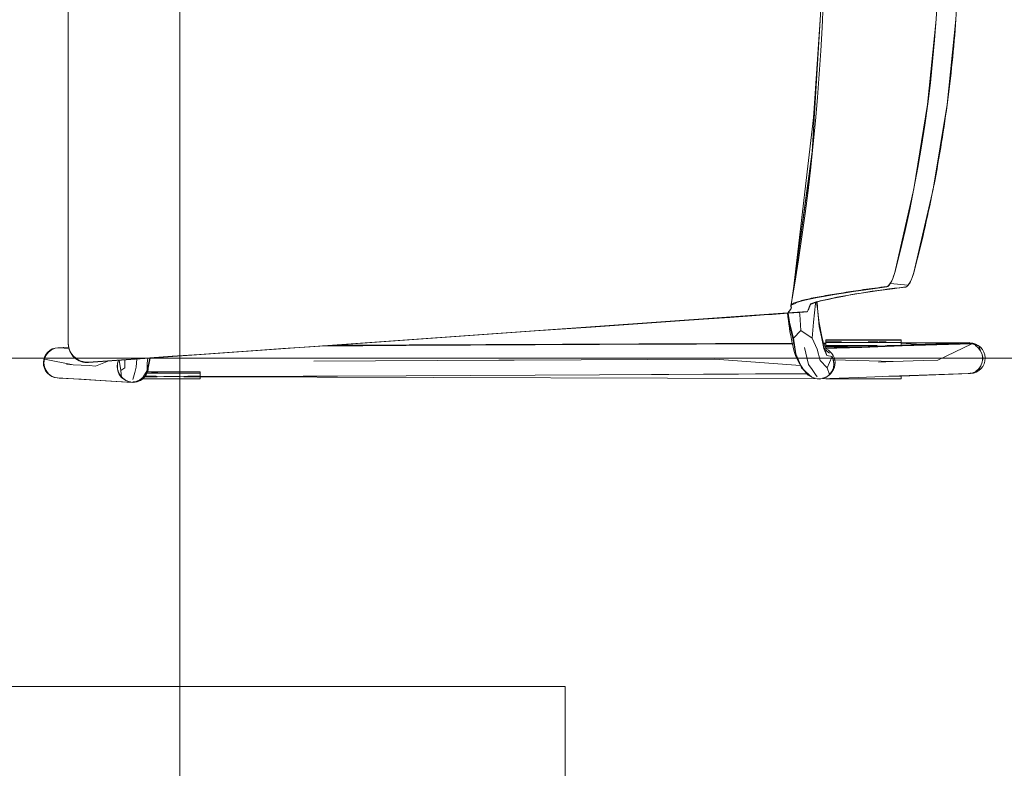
# Model space of a CAD drawing. Header units: millimetres. Extents: x -2932 to 42461, y -10716 to 17298.
# Tile 108 of 168: x 27297 to 27828, y 4628 to 5032. Entities that reach past the tile are written whole.
import ezdxf

# ---------------------------------------------------------------- set-up
doc = ezdxf.new("R2010")
doc.units = ezdxf.units.MM
doc.header["$MEASUREMENT"] = 0
doc.layers.add('Chair-1_Pen_No__62', color=7, linetype='Continuous', lineweight=20, true_color=0xaaaaaa)
doc.layers.add('SA_LAGI_Pen_No__102', color=7, linetype='Continuous', lineweight=13, true_color=0xcccccc)
doc.layers.add('I-FURN.IFC Model_Pen_No__2', color=8, linetype='Continuous', lineweight=15)
doc.layers.add('SA_LAGI_Pen_No__1', color=7, linetype='Continuous', lineweight=13)

msp = doc.modelspace()

# ---------------------------------------------------------------- linework, layer by layer
at = {"layer": 'Chair-1_Pen_No__62', "color": 253, "linetype": 'Continuous', "lineweight": 20, "true_color": 0xaaaaaa}
for p, q in [((27322.94, 4856.9), (27322.94, 5298.65)), ((27721.73, 4874.29), (27723.37, 4878.34)), ((27723.37, 4878.34), (27727.04, 4879.61)), ((27333.94, 4846.73), (27711.08, 4873.54)), ((27711.08, 4873.54), (27721.73, 4874.29)), ((27465.61, 4856.09), (27713.6, 4857.2)), ((27730.38, 4857.11), (27731.63, 4857.11)), ((27731.63, 4858.92), (27772.28, 4858.92)), ((27731.63, 4857.11), (27731.63, 4858.92)), ((27731.72, 4854.54), (27809.4, 4857.51)), ((27772.28, 4858.92), (27772.28, 4857.31)), ((27772.28, 4857.31), (27809.4, 4857.31)), ((27317.4, 4854.76), (27323.17, 4854.96)), ((27366.1, 4843.68), (27367.15, 4849.09)), ((27394.07, 4841.69), (27365.71, 4841.69)), ((27394.07, 4839.17), (27394.07, 4841.69)), ((27809.7, 4840.82), (27772.28, 4839.47)), ((27357.47, 4836.04), (27317.17, 4838.44)), ((27394.07, 4837.91), (27363.21, 4837.91)), ((27394.07, 4839.07), (27394.07, 4837.91)), ((27772.28, 4837.92), (27394.07, 4839.07)), ((27772.28, 4839.47), (27772.28, 4837.92))]:
    msp.add_line(p, q, dxfattribs=at)
for centre, radius, start, end in [((26534.63, 5086.08), 1196.49, 349.94365, 9.26511), ((27809.19, 4535.2), 353.9, 95.5939, 103.4242), ((27831.72, 4883.77), 104.79, 182.375, 194.7406), ((27816.04, 4881.4), 105.26, 184.282, 193.2929), ((27712.99, 4873.2), 1.72, 131.7638, 167.8179), ((27333.56, 4857.21), 10.62, 181.6881, 192.2013), ((27333.21, 4856.95), 10.24, 180, 274.0665), ((27746.28, 4862.63), 33.12, 189.4344, 220.9556), ((27709.79, 4845.63), 23.67, 20.957, 29.5457), ((27809.4, 4849.06), 8.25, 272.0741, 90), ((27317.69, 4846.59), 8.17, 92, 266.346), ((27728.29, 4846.56), 8.36, 281.0008, 64.4465), ((27357.98, 4844.69), 8.53, 158.0276, 260.825), ((27358.26, 4844.18), 7.86, 309.2858, 356.3091), ((27727.42, 4846.26), 8.16, 220.9556, 259.0444), ((27357.96, 4844.3), 8.27, 266.5976, 309.4248)]:
    msp.add_arc(centre, radius, start, end, dxfattribs=at)
for centre, major_axis, ratio, start_param, end_param in [((27053.68, 5082.78), (-5.15, -740.94), 0.997767, 1.322021, 1.82126), ((27766.54, 4896.24), (-2.28, -8.5), 0.284931, 0.12333, 1.472568)]:
    msp.add_ellipse(centre, major_axis=major_axis, ratio=ratio, start_param=start_param, end_param=end_param, dxfattribs=at)
for points, knots in [([(27781.97, 5262.3), (27785.71, 5247.19), (27788.98, 5232.02), (27791.75, 5216.8), (27794.53, 5201.58), (27796.83, 5186.31), (27798.64, 5170.95), (27800.45, 5155.59), (27801.79, 5140.15), (27802.64, 5124.67), (27803.06, 5116.93), (27803.36, 5109.17), (27803.55, 5101.43), (27803.73, 5093.69), (27803.79, 5085.96), (27803.73, 5078.23), (27803.66, 5070.49), (27803.48, 5062.76), (27803.17, 5055.02), (27802.86, 5047.29), (27802.44, 5039.54), (27801.89, 5031.81), (27800.79, 5016.34), (27799.2, 5000.92), (27797.14, 4985.59), (27795.08, 4970.27), (27792.54, 4955.04), (27789.51, 4939.86), (27786.49, 4924.69), (27782.98, 4909.57), (27779, 4894.53)], [0, 0, 0, 0, 1, 1, 1, 2, 2, 2, 3, 3, 3, 4, 4, 4, 5, 5, 5, 6, 6, 6, 7, 7, 7, 8, 8, 8, 9, 9, 9, 10, 10, 10, 10]), ([(27779, 4894.53), (27778.7, 4893.54), (27778.36, 4892.6), (27777.99, 4891.74), (27777.63, 4890.88), (27777.24, 4890.1), (27776.85, 4889.46), (27776.66, 4889.14), (27776.46, 4888.85), (27776.27, 4888.6), (27776.08, 4888.35), (27775.89, 4888.13), (27775.7, 4887.96), (27775.52, 4887.78), (27775.34, 4887.65), (27775.17, 4887.56), (27775, 4887.47), (27774.84, 4887.42), (27774.69, 4887.41)], [0, 0, 0, 0, 1, 1, 1, 2, 2, 2, 3, 3, 3, 4, 4, 4, 5, 5, 5, 6, 6, 6, 6]), ([(27764.58, 4887.72), (27762.35, 4887.45), (27760.2, 4887.17), (27758.11, 4886.9), (27756.03, 4886.62), (27754.01, 4886.35), (27752.08, 4886.07), (27750.15, 4885.8), (27748.31, 4885.52), (27746.52, 4885.24), (27744.74, 4884.97), (27743.01, 4884.69), (27741.31, 4884.42), (27739.6, 4884.15), (27737.92, 4883.89), (27736.3, 4883.62), (27734.67, 4883.36), (27733.1, 4883.09), (27731.55, 4882.82), (27729.99, 4882.55), (27728.45, 4882.28), (27726.98, 4882.01), (27725.52, 4881.73), (27724.12, 4881.45), (27722.84, 4881.18), (27721.55, 4880.9), (27720.37, 4880.63), (27719.3, 4880.35), (27718.23, 4880.07), (27717.26, 4879.8), (27716.43, 4879.52), (27715.59, 4879.24), (27714.88, 4878.96), (27714.3, 4878.68), (27714.01, 4878.54), (27713.76, 4878.4), (27713.53, 4878.26), (27713.31, 4878.12), (27713.12, 4877.98), (27712.99, 4877.84), (27712.86, 4877.7), (27712.8, 4877.56), (27712.79, 4877.41), (27712.78, 4877.27), (27712.83, 4877.13), (27712.89, 4876.98), (27712.95, 4876.84), (27713.01, 4876.7), (27713.05, 4876.56), (27713.09, 4876.41), (27713.09, 4876.27), (27713.06, 4876.13), (27713.03, 4875.99), (27712.96, 4875.85), (27712.88, 4875.71), (27712.8, 4875.57), (27712.71, 4875.44), (27712.61, 4875.3), (27712.41, 4875.02), (27712.16, 4874.75), (27711.85, 4874.48)], [0, 0, 0, 0, 1, 1, 1, 2, 2, 2, 3, 3, 3, 4, 4, 4, 5, 5, 5, 6, 6, 6, 7, 7, 7, 8, 8, 8, 9, 9, 9, 10, 10, 10, 11, 11, 11, 12, 12, 12, 13, 13, 13, 14, 14, 14, 15, 15, 15, 16, 16, 16, 17, 17, 17, 18, 18, 18, 19, 19, 19, 20, 20, 20, 20])]:
    msp.add_open_spline(points, degree=3, knots=knots, dxfattribs=at)
at = {"layer": 'I-FURN.IFC Model_Pen_No__2', "color": 8, "linetype": 'Continuous', "lineweight": 15}
for p, q in [((27322.94, 5079.38), (27322.94, 5005.3)), ((27322.94, 5079.38), (27322.94, 5005.3)), ((27724.26, 4960.41), (27730.11, 5056.16)), ((27724.26, 4960.41), (27730.11, 5056.16)), ((27728.6, 5031.56), (27724.81, 4976.1)), ((27728.6, 5031.56), (27724.81, 4976.1)), ((27786.63, 4985.93), (27791.24, 5031.85)), ((27786.63, 4985.93), (27791.24, 5031.85)), ((27801.89, 5031.81), (27797.17, 4985.88)), ((27801.89, 5031.81), (27797.17, 4985.88)), ((27322.94, 5005.3), (27322.94, 4931.22)), ((27322.94, 5005.3), (27322.94, 4931.22)), ((27714.66, 4889.6), (27725.66, 4983.4)), ((27714.66, 4889.6), (27725.66, 4983.4)), ((27779.18, 4940.37), (27786.63, 4985.93)), ((27779.18, 4940.37), (27786.63, 4985.93)), ((27797.17, 4985.88), (27789.59, 4940.34)), ((27797.17, 4985.88), (27789.59, 4940.34)), ((27712.99, 4877.64), (27724.19, 4957.76)), ((27712.99, 4877.64), (27724.19, 4957.76)), ((27716.84, 4905.22), (27724.26, 4960.41)), ((27716.84, 4905.22), (27724.26, 4960.41)), ((27768.96, 4895.36), (27779.18, 4940.37)), ((27768.96, 4895.36), (27779.18, 4940.37)), ((27789.59, 4940.34), (27779.23, 4895.36)), ((27789.59, 4940.34), (27779.23, 4895.36)), ((27322.94, 4931.22), (27322.94, 4857.15)), ((27322.94, 4931.22), (27322.94, 4857.15)), ((27767.84, 4892), (27768.44, 4893.62)), ((27767.84, 4892), (27768.44, 4893.62)), ((27768.44, 4893.62), (27768.96, 4895.36)), ((27768.44, 4893.62), (27768.96, 4895.36)), ((27778.71, 4893.62), (27778.1, 4892)), ((27778.71, 4893.62), (27778.1, 4892)), ((27779.23, 4895.36), (27778.71, 4893.62)), ((27779.23, 4895.36), (27778.71, 4893.62)), ((27752.07, 4885.87), (27764.56, 4887.52)), ((27752.07, 4885.87), (27764.56, 4887.52)), ((27764.56, 4887.52), (27765.15, 4887.77)), ((27764.56, 4887.52), (27765.15, 4887.77)), ((27765.15, 4887.77), (27765.8, 4888.39)), ((27765.15, 4887.77), (27765.8, 4888.39)), ((27765.8, 4888.39), (27766.48, 4889.33)), ((27765.8, 4888.39), (27766.48, 4889.33)), ((27766.48, 4889.33), (27767.17, 4890.55)), ((27766.48, 4889.33), (27767.17, 4890.55)), ((27776.03, 4888.39), (27766.48, 4889.33)), ((27776.03, 4888.39), (27766.48, 4889.33)), ((27767.17, 4890.55), (27767.84, 4892)), ((27767.17, 4890.55), (27767.84, 4892)), ((27774.78, 4887.52), (27767.59, 4886.57)), ((27774.78, 4887.52), (27767.59, 4886.57)), ((27775.38, 4887.77), (27774.78, 4887.52)), ((27775.38, 4887.77), (27774.78, 4887.52)), ((27776.03, 4888.39), (27775.38, 4887.77)), ((27776.03, 4888.39), (27775.38, 4887.77)), ((27776.73, 4889.33), (27776.03, 4888.39)), ((27776.73, 4889.33), (27776.03, 4888.39)), ((27777.43, 4890.55), (27776.73, 4889.33)), ((27777.43, 4890.55), (27776.73, 4889.33)), ((27778.1, 4892), (27777.43, 4890.55)), ((27778.1, 4892), (27777.43, 4890.55)), ((27727.19, 4881.8), (27731.54, 4882.62)), ((27727.19, 4881.8), (27731.54, 4882.62)), ((27731.54, 4882.62), (27736.42, 4883.42)), ((27731.54, 4882.62), (27736.42, 4883.42)), ((27736.42, 4883.42), (27741.3, 4884.22)), ((27736.42, 4883.42), (27741.3, 4884.22)), ((27743.01, 4882.84), (27737.55, 4881.92)), ((27743.01, 4882.84), (27737.55, 4881.92)), ((27741.3, 4884.22), (27746.69, 4885.05)), ((27741.3, 4884.22), (27746.69, 4885.05)), ((27748.47, 4883.76), (27743.01, 4882.84)), ((27748.47, 4883.76), (27743.01, 4882.84)), ((27746.69, 4885.05), (27752.07, 4885.87)), ((27746.69, 4885.05), (27752.07, 4885.87)), ((27754.43, 4884.69), (27748.47, 4883.76)), ((27754.43, 4884.69), (27748.47, 4883.76)), ((27760.4, 4885.62), (27754.43, 4884.69)), ((27760.4, 4885.62), (27754.43, 4884.69)), ((27767.59, 4886.57), (27760.4, 4885.62)), ((27767.59, 4886.57), (27760.4, 4885.62)), ((27712.99, 4877.64), (27714.71, 4878.48)), ((27712.99, 4877.64), (27714.71, 4878.48)), ((27713.03, 4876.79), (27712.99, 4877.64)), ((27713.03, 4876.79), (27712.99, 4877.64)), ((27713.06, 4875.93), (27713.03, 4876.79)), ((27713.06, 4875.93), (27713.03, 4876.79)), ((27714.71, 4878.48), (27716.42, 4879.32)), ((27714.71, 4878.48), (27716.42, 4879.32)), ((27716.42, 4879.32), (27719.63, 4880.15)), ((27716.42, 4879.32), (27719.63, 4880.15)), ((27719.63, 4880.15), (27722.83, 4880.98)), ((27719.63, 4880.15), (27722.83, 4880.98)), ((27723.02, 4877.15), (27722.65, 4876.19)), ((27723.02, 4877.15), (27722.65, 4876.19)), ((27722.83, 4880.98), (27727.19, 4881.8)), ((27722.83, 4880.98), (27727.19, 4881.8)), ((27723.38, 4878.12), (27723.02, 4877.15)), ((27723.38, 4878.12), (27723.02, 4877.15)), ((27726.05, 4879.08), (27723.38, 4878.12)), ((27726.05, 4879.08), (27723.38, 4878.12)), ((27726.12, 4878.5), (27725.1, 4868.47)), ((27726.12, 4878.5), (27725.1, 4868.47)), ((27726.03, 4879.07), (27726.12, 4878.5)), ((27726.03, 4879.07), (27726.12, 4878.5)), ((27728.71, 4880.04), (27726.05, 4879.08)), ((27728.71, 4880.04), (27726.05, 4879.08)), ((27726.16, 4879.12), (27726.12, 4878.5)), ((27726.16, 4879.12), (27726.12, 4878.5)), ((27726.72, 4879.32), (27727.31, 4874.53)), ((27726.72, 4879.32), (27727.31, 4874.53)), ((27733.13, 4880.98), (27728.71, 4880.04)), ((27733.13, 4880.98), (27728.71, 4880.04)), ((27737.55, 4881.92), (27733.13, 4880.98)), ((27737.55, 4881.92), (27733.13, 4880.98)), ((27679.89, 4871.12), (27694.16, 4872.12)), ((27679.89, 4871.12), (27694.16, 4872.12)), ((27694.16, 4872.12), (27698.45, 4872.42)), ((27694.16, 4872.12), (27698.45, 4872.42)), ((27698.45, 4872.42), (27702.74, 4872.72)), ((27698.45, 4872.42), (27702.74, 4872.72)), ((27702.74, 4872.72), (27707.03, 4873.02)), ((27702.74, 4872.72), (27707.03, 4873.02)), ((27707.03, 4873.02), (27711.31, 4873.32)), ((27707.03, 4873.02), (27711.31, 4873.32)), ((27711.31, 4873.32), (27711.58, 4874)), ((27711.31, 4873.32), (27711.58, 4874)), ((27711.31, 4873.32), (27714.37, 4873.53)), ((27711.31, 4873.32), (27714.37, 4873.53)), ((27711.38, 4873.32), (27712.01, 4868.47)), ((27711.38, 4873.32), (27712.01, 4868.47)), ((27711.58, 4874), (27711.85, 4874.28)), ((27711.58, 4874), (27711.85, 4874.28)), ((27711.85, 4874.28), (27712.15, 4874.69)), ((27711.85, 4874.28), (27712.15, 4874.69)), ((27712.15, 4874.69), (27712.45, 4875.11)), ((27712.15, 4874.69), (27712.45, 4875.11)), ((27712.45, 4875.11), (27712.76, 4875.52)), ((27712.45, 4875.11), (27712.76, 4875.52)), ((27712.76, 4875.52), (27713.06, 4875.93)), ((27712.76, 4875.52), (27713.06, 4875.93)), ((27714.37, 4873.53), (27717.14, 4873.73)), ((27714.37, 4873.53), (27717.14, 4873.73)), ((27717.14, 4873.73), (27719.57, 4873.9)), ((27717.14, 4873.73), (27719.57, 4873.9)), ((27717.6, 4872.68), (27717.53, 4873.75)), ((27717.6, 4872.68), (27717.53, 4873.75)), ((27718.13, 4864.07), (27717.6, 4872.68)), ((27718.13, 4864.07), (27717.6, 4872.68)), ((27719.57, 4873.9), (27721.61, 4874.04)), ((27719.57, 4873.9), (27721.61, 4874.04)), ((27721.71, 4874.21), (27721.61, 4874.04)), ((27721.71, 4874.21), (27721.61, 4874.04)), ((27721.81, 4874.28), (27721.71, 4874.21)), ((27721.81, 4874.28), (27721.71, 4874.21)), ((27722.02, 4874.76), (27721.81, 4874.28)), ((27722.02, 4874.76), (27721.81, 4874.28)), ((27722.23, 4875.23), (27722.02, 4874.76)), ((27722.23, 4875.23), (27722.02, 4874.76)), ((27722.44, 4875.71), (27722.23, 4875.23)), ((27722.44, 4875.71), (27722.23, 4875.23)), ((27722.65, 4876.19), (27722.44, 4875.71)), ((27722.65, 4876.19), (27722.44, 4875.71)), ((27727.31, 4874.53), (27728.06, 4866.19)), ((27727.31, 4874.53), (27728.06, 4866.19)), ((27605.15, 4865.89), (27620.24, 4866.95)), ((27605.15, 4865.89), (27620.24, 4866.95)), ((27620.24, 4866.95), (27635.34, 4868.01)), ((27620.24, 4866.95), (27635.34, 4868.01)), ((27635.34, 4868.01), (27650.47, 4869.06)), ((27635.34, 4868.01), (27650.47, 4869.06)), ((27650.47, 4869.06), (27665.61, 4870.12)), ((27650.47, 4869.06), (27665.61, 4870.12)), ((27665.61, 4870.12), (27679.89, 4871.12)), ((27665.61, 4870.12), (27679.89, 4871.12)), ((27712.01, 4868.47), (27714.27, 4859.85)), ((27712.21, 4866.19), (27712.01, 4868.47)), ((27712.01, 4868.47), (27714.27, 4859.85)), ((27712.21, 4866.19), (27712.01, 4868.47)), ((27712.21, 4866.19), (27713.7, 4860.59)), ((27712.21, 4866.19), (27713.7, 4860.59)), ((27725.1, 4868.47), (27724.33, 4859.85)), ((27725.1, 4868.47), (27724.33, 4859.85)), ((27728.06, 4866.19), (27729.34, 4860.59)), ((27728.06, 4866.19), (27729.34, 4860.59)), ((27514.48, 4859.55), (27544.62, 4861.66)), ((27514.48, 4859.55), (27544.62, 4861.66)), ((27544.62, 4861.66), (27559.72, 4862.72)), ((27544.62, 4861.66), (27559.72, 4862.72)), ((27559.72, 4862.72), (27574.83, 4863.77)), ((27559.72, 4862.72), (27574.83, 4863.77)), ((27574.83, 4863.77), (27605.15, 4865.89)), ((27574.83, 4863.77), (27605.15, 4865.89)), ((27714.27, 4859.85), (27718.13, 4864.07)), ((27714.27, 4859.85), (27718.13, 4864.07)), ((27724.33, 4859.85), (27718.13, 4864.07)), ((27724.33, 4859.85), (27718.13, 4864.07)), ((27322.94, 4857.15), (27323.22, 4854.75)), ((27322.94, 4857.15), (27323.22, 4854.75)), ((27453.46, 4855.29), (27484.17, 4857.43)), ((27453.46, 4855.29), (27484.17, 4857.43)), ((27458.74, 4855.66), (27505.26, 4855.98)), ((27458.74, 4855.66), (27505.26, 4855.98)), ((27505.26, 4855.98), (27460.15, 4855.76)), ((27505.26, 4855.98), (27460.15, 4855.76)), ((27484.17, 4857.43), (27499.32, 4858.49)), ((27484.17, 4857.43), (27499.32, 4858.49)), ((27499.32, 4858.49), (27514.48, 4859.55)), ((27499.32, 4858.49), (27514.48, 4859.55)), ((27609.51, 4856.5), (27505.26, 4855.98)), ((27609.51, 4856.5), (27505.26, 4855.98)), ((27609.51, 4856.5), (27714.39, 4857.02)), ((27609.51, 4856.5), (27714.39, 4857.02)), ((27609.51, 4856.5), (27714.43, 4856.83)), ((27609.51, 4856.5), (27714.43, 4856.83)), ((27715.47, 4851.39), (27713.7, 4860.59)), ((27715.47, 4851.39), (27713.7, 4860.59)), ((27714.27, 4859.85), (27715.47, 4851.39)), ((27714.27, 4859.85), (27715.47, 4851.39)), ((27726.95, 4853.97), (27724.33, 4859.85)), ((27726.95, 4853.97), (27724.33, 4859.85)), ((27729.34, 4860.59), (27730.54, 4854.34)), ((27729.34, 4860.59), (27730.54, 4854.34)), ((27730.01, 4857.1), (27731.64, 4857.11)), ((27730.01, 4857.1), (27731.64, 4857.11)), ((27730.06, 4856.88), (27731.64, 4856.89)), ((27730.06, 4856.88), (27731.64, 4856.89)), ((27730.18, 4856.24), (27732.24, 4850.59)), ((27730.18, 4856.24), (27732.24, 4850.59)), ((27731.64, 4858.78), (27731.64, 4858.84)), ((27743.96, 4858.84), (27731.64, 4858.84)), ((27731.64, 4858.78), (27731.64, 4858.84)), ((27743.96, 4858.84), (27731.64, 4858.84)), ((27731.64, 4857.87), (27731.64, 4858.78)), ((27731.64, 4857.87), (27731.64, 4858.78)), ((27731.64, 4857.52), (27731.64, 4857.87)), ((27731.64, 4857.87), (27735.89, 4857.87)), ((27731.64, 4857.52), (27731.64, 4857.87)), ((27731.64, 4857.87), (27735.89, 4857.87)), ((27731.64, 4857.01), (27731.64, 4857.52)), ((27731.64, 4857.52), (27738.02, 4857.52)), ((27731.64, 4857.01), (27731.64, 4857.52)), ((27731.64, 4857.52), (27738.02, 4857.52)), ((27731.64, 4855.9), (27731.64, 4857.01)), ((27731.64, 4855.9), (27731.64, 4857.01)), ((27731.64, 4855.31), (27731.64, 4855.9)), ((27739.07, 4855.9), (27731.64, 4855.9)), ((27731.64, 4855.31), (27731.64, 4855.9)), ((27739.07, 4855.9), (27731.64, 4855.9)), ((27735.89, 4857.87), (27740.14, 4857.87)), ((27735.89, 4857.87), (27740.14, 4857.87)), ((27742.03, 4857.54), (27738.02, 4857.52)), ((27742.03, 4857.54), (27738.02, 4857.52)), ((27746.5, 4855.9), (27739.07, 4855.9)), ((27746.5, 4855.9), (27739.07, 4855.9)), ((27742.03, 4857.54), (27746.53, 4857.55)), ((27742.03, 4857.54), (27746.53, 4857.55)), ((27772.28, 4858.84), (27743.96, 4858.84)), ((27772.28, 4858.84), (27743.96, 4858.84)), ((27752.94, 4855.9), (27746.5, 4855.9)), ((27752.94, 4855.9), (27746.5, 4855.9)), ((27750.67, 4857.53), (27746.53, 4857.55)), ((27750.67, 4857.53), (27746.53, 4857.55)), ((27755.6, 4857.51), (27750.67, 4857.53)), ((27755.6, 4857.51), (27750.67, 4857.53)), ((27772.93, 4855.77), (27751.06, 4854.94)), ((27772.93, 4855.77), (27751.06, 4854.94)), ((27759.39, 4855.9), (27752.94, 4855.9)), ((27759.39, 4855.9), (27752.94, 4855.9)), ((27754.56, 4857.87), (27759.95, 4857.87)), ((27754.56, 4857.87), (27759.95, 4857.87)), ((27759.58, 4857.47), (27755.6, 4857.51)), ((27759.58, 4857.47), (27755.6, 4857.51)), ((27759.58, 4857.47), (27766.13, 4857.52)), ((27759.58, 4857.47), (27766.13, 4857.52)), ((27760.46, 4857.87), (27764.24, 4857.87)), ((27760.46, 4857.87), (27764.24, 4857.87)), ((27772.28, 4855.9), (27764.84, 4855.9)), ((27772.28, 4855.9), (27764.84, 4855.9)), ((27772.28, 4857.52), (27766.13, 4857.52)), ((27772.28, 4857.52), (27766.13, 4857.52)), ((27772.28, 4858.84), (27772.28, 4858.78)), ((27772.28, 4858.84), (27772.28, 4858.78)), ((27772.28, 4858.78), (27772.28, 4857.87)), ((27772.28, 4858.78), (27772.28, 4857.87)), ((27772.28, 4857.87), (27772.28, 4857.52)), ((27772.28, 4857.87), (27772.28, 4857.52)), ((27772.28, 4857.52), (27772.28, 4857.01)), ((27772.28, 4857.52), (27772.28, 4857.01)), ((27783.35, 4856.54), (27772.28, 4857.26)), ((27783.35, 4856.54), (27772.28, 4857.26)), ((27772.28, 4857.01), (27772.28, 4855.9)), ((27772.28, 4857.01), (27772.28, 4855.9)), ((27772.28, 4855.9), (27772.28, 4855.74)), ((27772.28, 4855.9), (27772.28, 4855.74)), ((27808.33, 4857.12), (27772.93, 4855.77)), ((27808.33, 4857.12), (27772.93, 4855.77)), ((27772.93, 4855.77), (27810.38, 4856.85)), ((27772.93, 4855.77), (27810.38, 4856.85)), ((27783.35, 4856.54), (27779.68, 4856.03)), ((27783.35, 4856.54), (27779.68, 4856.03)), ((27781.47, 4856.09), (27785.37, 4856.57)), ((27781.47, 4856.09), (27785.37, 4856.57)), ((27785.37, 4856.57), (27783.35, 4856.54)), ((27785.37, 4856.57), (27783.35, 4856.54)), ((27785.37, 4856.57), (27793.18, 4856.86)), ((27785.37, 4856.57), (27793.18, 4856.86)), ((27792.15, 4848.1), (27810.38, 4856.85)), ((27792.15, 4848.1), (27810.38, 4856.85)), ((27793.18, 4856.86), (27799.26, 4856.85)), ((27793.18, 4856.86), (27799.26, 4856.85)), ((27799.67, 4856.79), (27799.26, 4856.85)), ((27799.26, 4856.85), (27799.29, 4856.78)), ((27799.67, 4856.79), (27799.26, 4856.85)), ((27799.26, 4856.85), (27799.29, 4856.78)), ((27810.38, 4856.85), (27808.33, 4857.12)), ((27810.38, 4856.85), (27808.33, 4857.12)), ((27809.72, 4857.22), (27808.94, 4857.04)), ((27809.72, 4857.22), (27808.94, 4857.04)), ((27814.23, 4855.68), (27809.72, 4857.22)), ((27814.23, 4855.68), (27809.72, 4857.22)), ((27814.23, 4855.68), (27810.38, 4856.85)), ((27814.23, 4855.68), (27810.38, 4856.85)), ((27813.94, 4854.75), (27812.29, 4856.04)), ((27812.29, 4856.04), (27814.23, 4855.68)), ((27813.94, 4854.75), (27812.29, 4856.04)), ((27812.29, 4856.04), (27814.23, 4855.68)), ((27815.2, 4853.08), (27814.23, 4855.68)), ((27815.2, 4853.08), (27814.23, 4855.68)), ((27310.14, 4848.61), (27310.94, 4850.59)), ((27310.14, 4848.61), (27310.94, 4850.59)), ((27310.94, 4850.59), (27312.22, 4852.29)), ((27310.94, 4850.59), (27312.22, 4852.29)), ((27312.22, 4852.29), (27313.89, 4853.59)), ((27312.22, 4852.29), (27313.89, 4853.59)), ((27313.16, 4853.16), (27313.09, 4852.96)), ((27313.16, 4853.16), (27313.09, 4852.96)), ((27313.89, 4853.59), (27313.16, 4853.16)), ((27313.89, 4853.59), (27313.16, 4853.16)), ((27313.89, 4853.59), (27315.84, 4854.42)), ((27313.89, 4853.59), (27315.84, 4854.42)), ((27315.84, 4854.42), (27317.94, 4854.71)), ((27315.84, 4854.42), (27317.94, 4854.71)), ((27317.94, 4854.71), (27323.38, 4854.32)), ((27317.94, 4854.71), (27323.38, 4854.32)), ((27323.22, 4854.75), (27324.06, 4852.48)), ((27323.22, 4854.75), (27324.06, 4852.48)), ((27323.36, 4854.32), (27323.38, 4854.33)), ((27323.36, 4854.32), (27323.38, 4854.33)), ((27324.06, 4852.48), (27325.4, 4850.48)), ((27324.06, 4852.48), (27325.4, 4850.48)), ((27325.4, 4850.48), (27327.16, 4848.86)), ((27325.4, 4850.48), (27327.16, 4848.86)), ((27379.07, 4850.09), (27393.69, 4851.11)), ((27379.07, 4850.09), (27393.69, 4851.11)), ((27393.69, 4851.11), (27408.91, 4852.17)), ((27393.69, 4851.11), (27408.91, 4852.17)), ((27408.91, 4852.17), (27424.13, 4853.24)), ((27408.91, 4852.17), (27424.13, 4853.24)), ((27424.13, 4853.24), (27438.8, 4854.26)), ((27424.13, 4853.24), (27438.8, 4854.26)), ((27438.8, 4854.26), (27453.46, 4855.29)), ((27438.8, 4854.26), (27453.46, 4855.29)), ((27715.47, 4851.39), (27717.97, 4845.46)), ((27715.47, 4851.39), (27717.97, 4845.46)), ((27722.26, 4845.73), (27720.19, 4854.9)), ((27722.26, 4845.73), (27720.19, 4854.9)), ((27726.95, 4853.97), (27728.56, 4847.92)), ((27726.95, 4853.97), (27728.56, 4847.92)), ((27732.24, 4850.59), (27730.54, 4854.34)), ((27732.24, 4850.59), (27730.54, 4854.34)), ((27730.89, 4854.3), (27751.06, 4854.94)), ((27730.89, 4854.3), (27751.06, 4854.94)), ((27731.09, 4853.74), (27732, 4853.16)), ((27731.09, 4853.74), (27732, 4853.16)), ((27736.86, 4855.32), (27731.64, 4855.31)), ((27736.86, 4855.32), (27731.64, 4855.31)), ((27731.64, 4855.21), (27731.64, 4855.31)), ((27731.64, 4855.21), (27731.64, 4855.31)), ((27735.35, 4855.21), (27731.64, 4855.21)), ((27735.35, 4855.21), (27731.64, 4855.21)), ((27731.97, 4853.12), (27731.95, 4853.13)), ((27731.97, 4853.12), (27731.95, 4853.13)), ((27733.62, 4851.83), (27731.97, 4853.12)), ((27733.62, 4851.83), (27731.97, 4853.12)), ((27735.08, 4850.03), (27732.24, 4850.59)), ((27735.08, 4850.03), (27732.24, 4850.59)), ((27733.67, 4851.76), (27733.62, 4851.83)), ((27733.67, 4851.76), (27733.62, 4851.83)), ((27735, 4850.15), (27735.08, 4850.03)), ((27735, 4850.15), (27735.08, 4850.03)), ((27741.8, 4855.21), (27735.35, 4855.21)), ((27741.8, 4855.21), (27735.35, 4855.21)), ((27743.46, 4855.34), (27736.86, 4855.32)), ((27743.46, 4855.34), (27736.86, 4855.32)), ((27746.88, 4855.21), (27741.8, 4855.21)), ((27746.88, 4855.21), (27741.8, 4855.21)), ((27743.46, 4855.34), (27748.9, 4855.3)), ((27743.46, 4855.34), (27748.9, 4855.3)), ((27751.96, 4855.21), (27746.88, 4855.21)), ((27751.96, 4855.21), (27746.88, 4855.21)), ((27748.9, 4855.3), (27754.5, 4855.29)), ((27748.9, 4855.3), (27754.5, 4855.29)), ((27757.04, 4855.21), (27751.96, 4855.21)), ((27757.04, 4855.21), (27751.96, 4855.21)), ((27754.5, 4855.29), (27761.67, 4855.34)), ((27754.5, 4855.29), (27761.67, 4855.34)), ((27758.2, 4855.21), (27757.04, 4855.21)), ((27758.2, 4855.21), (27757.04, 4855.21)), ((27815.21, 4853.06), (27813.94, 4854.75)), ((27815.21, 4853.06), (27813.94, 4854.75)), ((27816.01, 4851.09), (27815.21, 4853.06)), ((27816.01, 4851.09), (27815.21, 4853.06)), ((27816.36, 4849.01), (27816.01, 4851.09)), ((27816.36, 4849.01), (27816.01, 4851.09)), ((27816.65, 4849.14), (27816.08, 4850.7)), ((27816.65, 4849.14), (27816.08, 4850.7)), ((27309.87, 4846.5), (27310.14, 4848.61)), ((27309.87, 4846.5), (27310.14, 4848.61)), ((27310.16, 4844.38), (27309.87, 4846.5)), ((27310.16, 4844.38), (27309.87, 4846.5)), ((27325.57, 4845.57), (27310.14, 4848.61)), ((27325.57, 4845.57), (27310.14, 4848.61)), ((27322.04, 4845.78), (27325.57, 4845.57)), ((27322.04, 4845.78), (27325.57, 4845.57)), ((27325.57, 4845.57), (27334.2, 4845.07)), ((27325.57, 4845.57), (27334.2, 4845.07)), ((27327.16, 4848.86), (27329.24, 4847.69)), ((27327.16, 4848.86), (27329.24, 4847.69)), ((27329.24, 4847.69), (27331.53, 4847.04)), ((27329.24, 4847.69), (27331.53, 4847.04)), ((27331.53, 4847.04), (27333.9, 4846.93)), ((27331.53, 4847.04), (27333.9, 4846.93)), ((27333.9, 4846.93), (27364.46, 4849.06)), ((27333.9, 4846.93), (27364.46, 4849.06)), ((27334.2, 4845.07), (27337.74, 4844.86)), ((27334.2, 4845.07), (27337.74, 4844.86)), ((27337.74, 4844.86), (27344.86, 4847.69)), ((27337.74, 4844.86), (27344.86, 4847.69)), ((27349.34, 4844.42), (27349.6, 4846.53)), ((27349.34, 4844.42), (27349.6, 4846.53)), ((27349.6, 4846.53), (27350.23, 4848.07)), ((27349.6, 4846.53), (27350.23, 4848.07)), ((27351.37, 4842.37), (27350.47, 4848.09)), ((27351.37, 4842.37), (27350.47, 4848.09)), ((27353.5, 4843.92), (27353.53, 4848.3)), ((27353.5, 4843.92), (27353.53, 4848.3)), ((27359.96, 4848.75), (27359.59, 4844.19)), ((27359.96, 4848.75), (27359.59, 4844.19)), ((27364.46, 4849.06), (27379.07, 4850.09)), ((27364.46, 4849.06), (27379.07, 4850.09)), ((27366.98, 4849.05), (27365.47, 4842.37)), ((27366.98, 4849.05), (27365.47, 4842.37)), ((27365.47, 4842.37), (27365.51, 4846.38)), ((27365.47, 4842.37), (27365.51, 4846.38)), ((27365.89, 4849.16), (27365.51, 4846.38)), ((27365.89, 4849.16), (27365.51, 4846.38)), ((27366.11, 4844.24), (27366.03, 4844.85)), ((27366.11, 4844.24), (27366.03, 4844.85)), ((27366.98, 4849.05), (27367.01, 4849.24)), ((27366.98, 4849.05), (27367.01, 4849.24)), ((27455.4, 4847.5), (27555.19, 4848)), ((27455.4, 4847.5), (27555.19, 4848)), ((27555.19, 4848), (27563.59, 4848.04)), ((27555.19, 4848), (27563.59, 4848.04)), ((27563.59, 4848.04), (27671.78, 4848.58)), ((27563.59, 4848.04), (27671.78, 4848.58)), ((27718.09, 4845.17), (27671.78, 4848.58)), ((27718.09, 4845.17), (27671.78, 4848.58)), ((27717.97, 4845.46), (27718.65, 4843.91)), ((27717.97, 4845.46), (27718.65, 4843.91)), ((27724.3, 4842.92), (27722.26, 4845.73)), ((27724.3, 4842.92), (27722.26, 4845.73)), ((27732.38, 4843.91), (27728.56, 4847.92)), ((27732.38, 4843.91), (27728.56, 4847.92)), ((27732.38, 4843.91), (27734.95, 4849.72)), ((27732.38, 4843.91), (27734.95, 4849.72)), ((27735.69, 4848.17), (27734.97, 4849.93)), ((27735.69, 4848.17), (27734.97, 4849.93)), ((27735.05, 4849.95), (27735.08, 4850.03)), ((27735.05, 4849.95), (27735.08, 4850.03)), ((27735.08, 4850.03), (27735.84, 4848.07)), ((27735.08, 4850.03), (27735.84, 4848.07)), ((27735.88, 4846.72), (27735.69, 4848.17)), ((27735.78, 4848.17), (27735.69, 4848.17)), ((27735.88, 4846.72), (27735.69, 4848.17)), ((27735.78, 4848.17), (27735.69, 4848.17)), ((27736.07, 4845.96), (27735.77, 4843.85)), ((27736.07, 4845.96), (27735.77, 4843.85)), ((27768.01, 4847.23), (27735.8, 4848.17)), ((27768.01, 4847.23), (27735.8, 4848.17)), ((27735.84, 4848.07), (27736.07, 4845.96)), ((27735.84, 4848.07), (27736.07, 4845.96)), ((27760.11, 4846.94), (27768.01, 4847.23)), ((27760.11, 4846.94), (27768.01, 4847.23)), ((27768.01, 4847.23), (27784.25, 4847.82)), ((27768.01, 4847.23), (27784.25, 4847.82)), ((27784.25, 4847.82), (27792.15, 4848.1)), ((27784.25, 4847.82), (27792.15, 4848.1)), ((27814, 4843.2), (27815.25, 4844.89)), ((27814, 4843.2), (27815.25, 4844.89)), ((27815.25, 4844.89), (27816.03, 4846.87)), ((27815.25, 4844.89), (27816.03, 4846.87)), ((27816.36, 4849.01), (27816.03, 4846.87)), ((27816.36, 4849.01), (27816.03, 4846.87)), ((27816.65, 4849.14), (27816.17, 4847.77)), ((27816.65, 4849.14), (27816.17, 4847.77)), ((27816.26, 4849.6), (27816.43, 4849.04)), ((27816.26, 4849.6), (27816.43, 4849.04)), ((27816.43, 4849.04), (27816.29, 4848.54)), ((27816.43, 4849.04), (27816.29, 4848.54)), ((27816.36, 4849.01), (27816.43, 4849.04)), ((27816.36, 4849.01), (27816.43, 4849.04)), ((27816.43, 4849.04), (27816.65, 4849.14)), ((27816.43, 4849.04), (27816.65, 4849.14)), ((27310.98, 4842.42), (27310.16, 4844.38)), ((27310.98, 4842.42), (27310.16, 4844.38)), ((27312.28, 4840.73), (27310.98, 4842.42)), ((27312.28, 4840.73), (27310.98, 4842.42)), ((27313.96, 4839.45), (27312.28, 4840.73)), ((27313.96, 4839.45), (27312.28, 4840.73)), ((27349.63, 4842.31), (27349.34, 4844.42)), ((27349.63, 4842.31), (27349.34, 4844.42)), ((27350.45, 4840.35), (27349.63, 4842.31)), ((27350.45, 4840.35), (27349.63, 4842.31)), ((27351.76, 4838.66), (27350.45, 4840.35)), ((27351.76, 4838.66), (27350.45, 4840.35)), ((27353.5, 4843.92), (27351.37, 4842.37)), ((27353.5, 4843.92), (27351.37, 4842.37)), ((27351.76, 4838.66), (27351.37, 4842.37)), ((27351.76, 4838.66), (27351.37, 4842.37)), ((27358.86, 4841.38), (27358.19, 4838.83)), ((27358.86, 4841.38), (27358.19, 4838.83)), ((27359.59, 4844.19), (27358.86, 4841.38)), ((27359.59, 4844.19), (27358.86, 4841.38)), ((27363.26, 4838.66), (27365.47, 4842.37)), ((27363.26, 4838.66), (27365.47, 4842.37)), ((27363.77, 4838.45), (27365.05, 4840.15)), ((27363.77, 4838.45), (27365.05, 4840.15)), ((27364.55, 4840.36), (27365.47, 4842.37)), ((27364.55, 4840.36), (27365.47, 4842.37)), ((27365.05, 4840.15), (27365.85, 4842.13)), ((27365.05, 4840.15), (27365.85, 4842.13)), ((27366.34, 4840.98), (27365.38, 4840.98)), ((27366.34, 4840.98), (27365.38, 4840.98)), ((27365.85, 4842.13), (27366.11, 4844.24)), ((27365.85, 4842.13), (27366.11, 4844.24)), ((27372.8, 4840.98), (27366.34, 4840.98)), ((27372.8, 4840.98), (27366.34, 4840.98)), ((27367.88, 4841.6), (27371.21, 4841.62)), ((27367.88, 4841.6), (27371.21, 4841.62)), ((27371.21, 4841.62), (27377.43, 4841.64)), ((27371.21, 4841.62), (27377.43, 4841.64)), ((27379.25, 4840.98), (27372.8, 4840.98)), ((27379.25, 4840.98), (27372.8, 4840.98)), ((27387.14, 4841.64), (27377.43, 4841.64)), ((27387.14, 4841.64), (27377.43, 4841.64)), ((27386.66, 4840.98), (27379.25, 4840.98)), ((27386.66, 4840.98), (27379.25, 4840.98)), ((27394.07, 4840.98), (27386.66, 4840.98)), ((27394.07, 4840.98), (27386.66, 4840.98)), ((27394.07, 4841.61), (27387.14, 4841.64)), ((27394.07, 4841.61), (27387.14, 4841.64)), ((27394.07, 4840.98), (27394.07, 4841.61)), ((27394.07, 4840.98), (27394.07, 4841.61)), ((27394.07, 4839.84), (27394.07, 4840.98)), ((27394.07, 4839.84), (27394.07, 4840.98)), ((27394.07, 4839.31), (27394.07, 4839.84)), ((27394.07, 4839.31), (27394.07, 4839.84)), ((27505.34, 4839.64), (27394.07, 4839.09)), ((27394.07, 4839.28), (27505.34, 4839.64)), ((27505.34, 4839.64), (27394.07, 4839.09)), ((27394.07, 4839.28), (27505.34, 4839.64)), ((27609.59, 4840.17), (27505.34, 4839.64)), ((27609.59, 4840.17), (27505.34, 4839.64)), ((27609.59, 4840.17), (27721.72, 4840.91)), ((27609.59, 4840.17), (27721.72, 4840.91)), ((27721.91, 4840.73), (27609.59, 4840.17)), ((27721.91, 4840.73), (27609.59, 4840.17)), ((27722.45, 4840.2), (27718.65, 4843.91)), ((27722.45, 4840.2), (27718.65, 4843.91)), ((27724.07, 4838.9), (27722.45, 4840.2)), ((27724.07, 4838.9), (27722.45, 4840.2)), ((27726.15, 4840.37), (27724.3, 4842.92)), ((27726.15, 4840.37), (27724.3, 4842.92)), ((27727.08, 4839.09), (27726.15, 4840.37)), ((27727.08, 4839.09), (27726.15, 4840.37)), ((27733.65, 4840.2), (27731.99, 4838.9)), ((27733.65, 4840.2), (27731.99, 4838.9)), ((27733.65, 4840.2), (27732.38, 4843.91)), ((27733.65, 4840.2), (27732.38, 4843.91)), ((27734.94, 4841.89), (27733.65, 4840.2)), ((27734.94, 4841.89), (27733.65, 4840.2)), ((27735.77, 4843.85), (27734.94, 4841.89)), ((27735.77, 4843.85), (27734.94, 4841.89)), ((27771.38, 4839.51), (27749.07, 4838.74)), ((27771.38, 4839.51), (27749.07, 4838.74)), ((27771.38, 4839.51), (27808.41, 4840.79)), ((27771.38, 4839.51), (27808.41, 4840.79)), ((27772.28, 4839.54), (27772.28, 4839.31)), ((27772.28, 4839.54), (27772.28, 4839.31)), ((27808.41, 4840.79), (27810.46, 4841.07)), ((27808.41, 4840.79), (27810.46, 4841.07)), ((27809.63, 4840.96), (27809.8, 4840.93)), ((27809.63, 4840.96), (27809.8, 4840.93)), ((27810.08, 4841.02), (27809.8, 4840.93)), ((27810.08, 4841.02), (27809.8, 4840.93)), ((27814.3, 4842.43), (27810.46, 4841.07)), ((27814.3, 4842.43), (27810.46, 4841.07)), ((27812.36, 4841.9), (27814, 4843.2)), ((27812.36, 4841.9), (27814, 4843.2)), ((27812.36, 4841.9), (27814.3, 4842.43)), ((27812.36, 4841.9), (27814.3, 4842.43)), ((27815.08, 4844.67), (27814.3, 4842.43)), ((27815.08, 4844.67), (27814.3, 4842.43)), ((27315.92, 4838.64), (27313.96, 4839.45)), ((27315.92, 4838.64), (27313.96, 4839.45)), ((27318.02, 4838.38), (27315.92, 4838.64)), ((27318.02, 4838.38), (27315.92, 4838.64)), ((27318.02, 4838.38), (27329.95, 4837.81)), ((27318.02, 4838.38), (27329.95, 4837.81)), ((27340.58, 4837.14), (27329.95, 4837.81)), ((27340.58, 4837.14), (27329.95, 4837.81)), ((27340.58, 4837.14), (27358.05, 4836.03)), ((27340.58, 4837.14), (27358.05, 4836.03)), ((27353.45, 4837.37), (27351.76, 4838.66)), ((27353.45, 4837.37), (27351.76, 4838.66)), ((27352.1, 4838.65), (27352.3, 4838.38)), ((27352.1, 4838.65), (27352.3, 4838.38)), ((27352.3, 4838.38), (27353.99, 4837.1)), ((27352.3, 4838.38), (27353.99, 4837.1)), ((27353.82, 4837.21), (27353.45, 4837.37)), ((27353.82, 4837.21), (27353.45, 4837.37)), ((27353.99, 4837.1), (27355.95, 4836.29)), ((27353.99, 4837.1), (27355.95, 4836.29)), ((27355.95, 4836.29), (27358.05, 4836.03)), ((27355.95, 4836.29), (27358.05, 4836.03)), ((27359.63, 4836.55), (27357.85, 4836.32)), ((27359.63, 4836.55), (27357.85, 4836.32)), ((27358.19, 4838.83), (27357.86, 4837.55)), ((27358.19, 4838.83), (27357.86, 4837.55)), ((27358.05, 4836.03), (27360.14, 4836.32)), ((27358.05, 4836.03), (27360.14, 4836.32)), ((27361.58, 4837.37), (27359.63, 4836.55)), ((27361.58, 4837.37), (27359.63, 4836.55)), ((27360.14, 4836.32), (27362.09, 4837.15)), ((27360.14, 4836.32), (27362.09, 4837.15)), ((27363.26, 4838.66), (27361.58, 4837.37)), ((27363.26, 4838.66), (27361.58, 4837.37)), ((27362.09, 4837.15), (27363.77, 4838.45)), ((27362.09, 4837.15), (27363.77, 4838.45)), ((27381.74, 4838), (27363.18, 4838)), ((27381.74, 4838), (27363.18, 4838)), ((27363.33, 4838.76), (27363.26, 4838.66)), ((27363.33, 4838.76), (27363.26, 4838.66)), ((27365.07, 4838.95), (27364.14, 4838.95)), ((27365.07, 4838.95), (27364.14, 4838.95)), ((27370.3, 4839.35), (27364.44, 4839.34)), ((27370.3, 4839.35), (27364.44, 4839.34)), ((27365.76, 4838.95), (27365.07, 4838.95)), ((27365.76, 4838.95), (27365.07, 4838.95)), ((27370.88, 4838.95), (27365.76, 4838.95)), ((27370.88, 4838.95), (27365.76, 4838.95)), ((27370.3, 4839.35), (27374.6, 4839.29)), ((27370.3, 4839.35), (27374.6, 4839.29)), ((27374.6, 4839.29), (27378.87, 4839.28)), ((27374.6, 4839.29), (27378.87, 4839.28)), ((27383.32, 4839.29), (27378.87, 4839.28)), ((27383.32, 4839.29), (27378.87, 4839.28)), ((27394.07, 4838), (27381.74, 4838)), ((27394.07, 4838), (27381.74, 4838)), ((27383.32, 4839.29), (27387.56, 4839.31)), ((27383.32, 4839.29), (27387.56, 4839.31)), ((27389.73, 4838.95), (27385.39, 4838.95)), ((27389.73, 4838.95), (27385.39, 4838.95)), ((27394.07, 4839.31), (27387.56, 4839.31)), ((27394.07, 4839.31), (27387.56, 4839.31)), ((27394.07, 4838.95), (27389.73, 4838.95)), ((27394.07, 4838.95), (27389.73, 4838.95)), ((27394.07, 4838.95), (27394.07, 4839.31)), ((27394.07, 4838.95), (27394.07, 4839.31)), ((27394.07, 4838.06), (27394.07, 4838.95)), ((27394.07, 4838.06), (27394.07, 4838.95)), ((27394.07, 4838), (27394.07, 4838.06)), ((27394.07, 4838), (27394.07, 4838.06)), ((27725.96, 4838.09), (27724.07, 4838.9)), ((27725.96, 4838.09), (27724.07, 4838.9)), ((27728.01, 4837.81), (27725.96, 4838.09)), ((27728.01, 4837.81), (27725.96, 4838.09)), ((27730.06, 4838.09), (27728.01, 4837.81)), ((27730.06, 4838.09), (27728.01, 4837.81)), ((27728.55, 4837.89), (27749.07, 4838.74)), ((27728.55, 4837.89), (27749.07, 4838.74)), ((27731.99, 4838.9), (27730.06, 4838.09)), ((27731.99, 4838.9), (27730.06, 4838.09)), ((27731.64, 4838), (27731.64, 4838.01)), ((27731.64, 4838), (27731.64, 4838.01)), ((27759.95, 4838), (27731.64, 4838)), ((27759.95, 4838), (27731.64, 4838)), ((27772.28, 4838), (27759.95, 4838)), ((27772.28, 4838), (27759.95, 4838)), ((27765.76, 4839.31), (27765.67, 4839.31)), ((27765.76, 4839.31), (27765.67, 4839.31)), ((27772.28, 4839.31), (27765.76, 4839.31)), ((27772.28, 4839.31), (27765.76, 4839.31)), ((27772.28, 4839.31), (27772.28, 4838.95)), ((27772.28, 4839.31), (27772.28, 4838.95)), ((27772.28, 4838.95), (27772.28, 4838.06)), ((27772.28, 4838.95), (27772.28, 4838.06)), ((27772.28, 4838.06), (27772.28, 4838)), ((27772.28, 4838.06), (27772.28, 4838))]:
    msp.add_line(p, q, dxfattribs=at)

# ---------------------------------------------------------------- wipeouts: each hides what was drawn before it
at = {"color": 7, "linetype": 'Continuous', "lineweight": 13, "ltscale": 111160.41859}
msp.add_wipeout([(27260.81, 4671.93), (27591.04, 4671.93), (27591.04, 4288.4), (27260.81, 4288.4)], dxfattribs=at).dxf.layer = 'SA_LAGI_Pen_No__1'

# ---------------------------------------------------------------- next in the draw order: hatches: boundary and pattern name
at = {"layer": 'SA_LAGI_Pen_No__102', "linetype": 'Continuous', "lineweight": 13, "true_color": 0xcccccc}
h = msp.add_hatch(dxfattribs=at)
h.set_pattern_fill('Grid_60x60_0001', color=254, style=0, pattern_type=2)
h.set_pattern_definition([(180, (26182.7, 4248.7), (0, 600), []), (270, (26182.7, 4248.7), (600, 0), [])])
h.paths.add_polyline_path([(22070, 6010), (22070, 4476), (22670, 4478.5), (22670, 4360), (19588, 4360), (19575.5, 4360), (19575.5, 3460), (28330.46, 3460), (28330.46, 6010)])

# ---------------------------------------------------------------- next in the draw order: linework, layer by layer
at = {"layer": 'SA_LAGI_Pen_No__1', "color": 7, "linetype": 'Continuous', "lineweight": 13, "flags": 128}
msp.add_lwpolyline([(27260.81, 4671.93), (27591.04, 4671.93), (27591.04, 4288.4), (27260.81, 4288.4)], close=True, dxfattribs=at)

doc.saveas('drawing.dxf')
